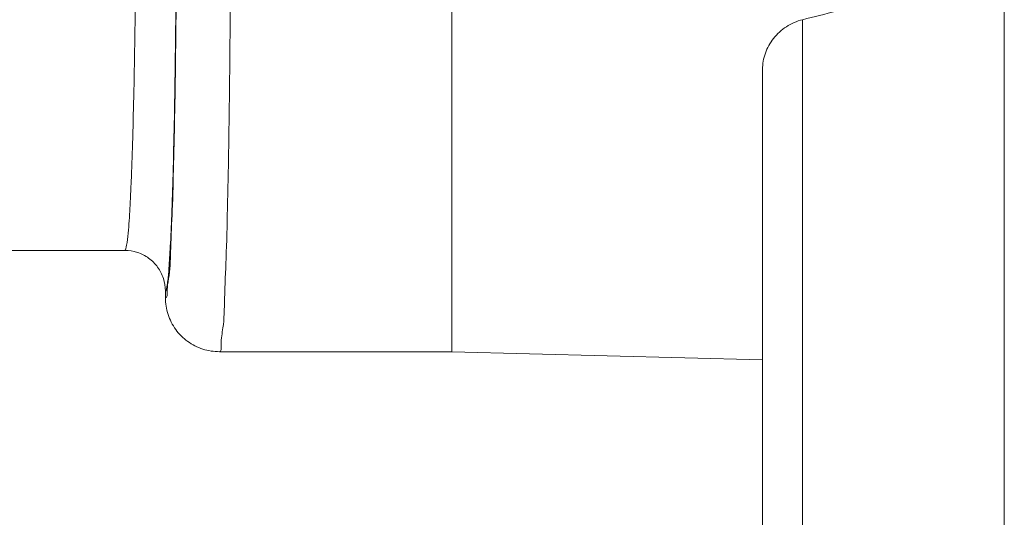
# Model space of a CAD drawing. Header units: millimetres. Extents: x -15538 to -14053, y -265397 to -264347.
# Tile 19 of 35: x -14459.96 to -14456.32, y -264927.88 to -264926.03. Entities that reach past the tile are written whole.
import ezdxf

# ---------------------------------------------------------------- set-up
doc = ezdxf.new("R2010")
doc.units = ezdxf.units.MM
doc.linetypes.add('ACAD_ISO08W100', pattern=[36, 24, -3, 6, -3])
doc.layers.get('0').update_dxf_attribs({"color": 20, "lineweight": 35})
doc.layers.add('-- CO_rury', color=51, linetype='Continuous', lineweight=9)

# ---------------------------------------------------------------- blocks, each defined once
blk = doc.blocks.new('-- CIEPŁOMIERZ ECHO II_15')
at = {"color": 50}
for points in [[(3.1291, 5.3046), (3.1291, 5.3046), (8.1131, 5.3046), (8.1131, 5.3046)], [(3.4038, 4.5582), (3.4038, 4.5582), (7.9191, 4.5582), (7.9191, 4.5582)], [(5.89, 4.41), (5.89, 4.41), (7.7359, 4.41), (7.7359, 4.41)], [(6.69, 3.26), (6.69, 3.26), (6.6599, 4.41), (6.6599, 4.41)], [(6.6921, 3.26), (6.6921, 3.26), (6.69, 3.26), (6.69, 3.26)], [(6.69, 3.26), (6.69, 3.26), (6.6921, 3.26), (6.6921, 3.26)], [(6.69, 3.26), (6.69, 3.26), (6.69, 2.4001), (6.69, 2.4001)], [(6.87, 3.26), (6.87, 3.26), (6.6921, 3.26), (6.6921, 3.26)], [(6.6921, 3.26), (6.6921, 3.26), (6.8632, 3.26), (6.8632, 3.26)], [(6.8632, 3.26), (6.8632, 3.26), (6.87, 3.26), (6.87, 3.26)], [(6.8785, 3.26), (6.8785, 3.26), (6.87, 3.26), (6.87, 3.26)], [(6.87, 3.26), (6.87, 3.26), (7.185, 3.26), (7.185, 3.26)], [(7.185, 3.26), (7.185, 3.26), (6.8785, 3.26), (6.8785, 3.26)], [(8.1109, 3.26), (8.1109, 3.26), (7.185, 3.26), (7.185, 3.26)], [(7.185, 3.26), (7.185, 3.26), (7.2007, 3.26), (7.2007, 3.26)], [(7.2007, 3.26), (7.2007, 3.26), (8.1109, 3.26), (8.1109, 3.26)], [(6.9147, 2.2), (6.9147, 2.2), (6.89, 2.2), (6.89, 2.2)], [(7.065, 1.35), (7.065, 1.35), (7.065, 2.0499), (7.065, 2.0499)], [(7.065, 1.35), (7.065, 1.35), (7.065, 2.0499), (7.065, 2.0499)], [(7.2146, 2.0683), (7.2053, 2.0678), (7.1959, 2.0672), (7.1866, 2.0666)], [(7.2463, 2.0701), (7.2357, 2.0695), (7.2252, 2.069), (7.2146, 2.0683)]]:
    blk.add_open_spline(points, degree=3, dxfattribs=at)
for points, knots in [([(7.9191, 4.5582), (7.9402, 4.6421), (7.9615, 4.7259), (7.983, 4.8096), (7.983, 4.8096), (8.0043, 4.8926), (8.0259, 4.9756), (8.0477, 5.0585), (8.0477, 5.0585), (8.0693, 5.1406), (8.0911, 5.2226), (8.1131, 5.3046)], [0, 0, 0, 0, 0.333333, 0.333333, 0.333333, 0.333333, 0.666667, 0.666667, 0.666667, 0.666667, 1, 1, 1, 1]), ([(7.9191, 4.5582), (7.9165, 4.5476), (7.9129, 4.5371), (7.9085, 4.527), (7.9085, 4.527), (7.9041, 4.517), (7.8989, 4.5073), (7.893, 4.4982), (7.893, 4.4982), (7.8871, 4.4891), (7.8805, 4.4805), (7.8732, 4.4725), (7.8732, 4.4725), (7.866, 4.4647), (7.8581, 4.4573), (7.8498, 4.4507), (7.8498, 4.4507), (7.8415, 4.4442), (7.8327, 4.4383), (7.8235, 4.4332), (7.8235, 4.4332), (7.8145, 4.4282), (7.805, 4.4239), (7.7952, 4.4204), (7.7952, 4.4204), (7.7856, 4.417), (7.7756, 4.4144), (7.7655, 4.4126), (7.7655, 4.4126), (7.7555, 4.4109), (7.7453, 4.41), (7.7352, 4.41)], [0, 0, 0, 0, 0.125, 0.125, 0.125, 0.125, 0.25, 0.25, 0.25, 0.25, 0.375, 0.375, 0.375, 0.375, 0.5, 0.5, 0.5, 0.5, 0.625, 0.625, 0.625, 0.625, 0.75, 0.75, 0.75, 0.75, 0.875, 0.875, 0.875, 0.875, 1, 1, 1, 1]), ([(6.69, 2.4001), (6.69, 2.4078), (6.7019, 2.4069), (6.7122, 2.4066), (6.7122, 2.4066), (6.7419, 2.4059), (6.7588, 2.4102), (6.7784, 2.413), (6.7784, 2.413), (6.8104, 2.4176), (6.8495, 2.4181), (6.887, 2.4191), (6.887, 2.4191), (6.9382, 2.4205), (6.9865, 2.4229), (7.0355, 2.4247), (7.0355, 2.4247), (7.0961, 2.427), (7.1579, 2.4284), (7.2194, 2.4297), (7.2194, 2.4297), (7.2906, 2.4313), (7.3614, 2.4327), (7.4323, 2.434), (7.4323, 2.434), (7.5093, 2.4353), (7.5865, 2.4364), (7.6636, 2.4373), (7.6636, 2.4373), (7.7424, 2.4382), (7.8211, 2.439), (7.8998, 2.4396), (7.8998, 2.4396), (7.9756, 2.4403), (8.0514, 2.4408), (8.1272, 2.4411), (8.1272, 2.4411), (8.1955, 2.4414), (8.2639, 2.4416), (8.3323, 2.4417)], [0, 0, 0, 0, 0.1, 0.1, 0.1, 0.1, 0.2, 0.2, 0.2, 0.2, 0.3, 0.3, 0.3, 0.3, 0.4, 0.4, 0.4, 0.4, 0.5, 0.5, 0.5, 0.5, 0.6, 0.6, 0.6, 0.6, 0.7, 0.7, 0.7, 0.7, 0.8, 0.8, 0.8, 0.8, 0.9, 0.9, 0.9, 0.9, 1, 1, 1, 1]), ([(6.69, 2.4001), (6.69, 2.3792), (6.6933, 2.3582), (6.6998, 2.3383), (6.6998, 2.3383), (6.7063, 2.3183), (6.7159, 2.2994), (6.7282, 2.2825), (6.7282, 2.2825), (6.7405, 2.2655), (6.7555, 2.2505), (6.7724, 2.2382), (6.7724, 2.2382), (6.7894, 2.2259), (6.8083, 2.2163), (6.8282, 2.2098), (6.8282, 2.2098), (6.8481, 2.2033), (6.8691, 2.2), (6.89, 2.2)], [0, 0, 0, 0, 0.2, 0.2, 0.2, 0.2, 0.4, 0.4, 0.4, 0.4, 0.6, 0.6, 0.6, 0.6, 0.8, 0.8, 0.8, 0.8, 1, 1, 1, 1]), ([(7.9776, 2.2389), (7.9006, 2.2382), (7.8236, 2.2373), (7.7467, 2.2362), (7.7467, 2.2362), (7.6756, 2.2353), (7.6045, 2.2341), (7.5333, 2.2327), (7.5333, 2.2327), (7.4711, 2.2314), (7.4089, 2.23), (7.3468, 2.2283), (7.3468, 2.2283), (7.2961, 2.2268), (7.2455, 2.2252), (7.1947, 2.2234), (7.1947, 2.2234), (7.1561, 2.2219), (7.1174, 2.2203), (7.0792, 2.2182), (7.0792, 2.2182), (7.0525, 2.2167), (7.0261, 2.215), (6.9984, 2.2131), (6.9984, 2.2131), (6.9811, 2.212), (6.9633, 2.2107), (6.948, 2.2083), (6.948, 2.2083), (6.9401, 2.207), (6.9329, 2.2054), (6.9223, 2.2039), (6.9223, 2.2039), (6.9188, 2.2033), (6.915, 2.2028), (6.9147, 2.2)], [0, 0, 0, 0, 0.111111, 0.111111, 0.111111, 0.111111, 0.222222, 0.222222, 0.222222, 0.222222, 0.333333, 0.333333, 0.333333, 0.333333, 0.444444, 0.444444, 0.444444, 0.444444, 0.555556, 0.555556, 0.555556, 0.555556, 0.666667, 0.666667, 0.666667, 0.666667, 0.777778, 0.777778, 0.777778, 0.777778, 0.888889, 0.888889, 0.888889, 0.888889, 1, 1, 1, 1]), ([(6.9263, 2.2073), (6.9416, 2.2083), (6.9567, 2.2113), (6.9719, 2.2134), (6.9719, 2.2134), (7.0055, 2.218), (7.0396, 2.2186), (7.0736, 2.2196), (7.0736, 2.2196), (7.1201, 2.2211), (7.1664, 2.2235), (7.2128, 2.2254), (7.2128, 2.2254), (7.2702, 2.2277), (7.3276, 2.2291), (7.385, 2.2304), (7.385, 2.2304), (7.4511, 2.232), (7.5173, 2.2334), (7.5834, 2.2347), (7.5834, 2.2347), (7.6547, 2.236), (7.726, 2.237), (7.7973, 2.2379), (7.7973, 2.2379), (7.8692, 2.2388), (7.9412, 2.2395), (8.0131, 2.2401)], [0, 0, 0, 0, 0.142857, 0.142857, 0.142857, 0.142857, 0.285714, 0.285714, 0.285714, 0.285714, 0.428571, 0.428571, 0.428571, 0.428571, 0.571429, 0.571429, 0.571429, 0.571429, 0.714286, 0.714286, 0.714286, 0.714286, 0.857143, 0.857143, 0.857143, 0.857143, 1, 1, 1, 1]), ([(6.89, 2.2), (6.8892, 2.207), (6.9016, 2.2067), (6.9102, 2.2068), (6.9102, 2.2068), (6.9167, 2.2068), (6.9209, 2.207), (6.9263, 2.2073)], [0, 0, 0, 0, 0.5, 0.5, 0.5, 0.5, 1, 1, 1, 1]), ([(6.915, 2.2), (6.9307, 2.2), (6.9464, 2.1975), (6.9614, 2.1926), (6.9614, 2.1926), (6.9763, 2.1878), (6.9905, 2.1806), (7.0032, 2.1713), (7.0032, 2.1713), (7.0159, 2.1621), (7.0271, 2.1508), (7.0364, 2.1381), (7.0364, 2.1381), (7.0456, 2.1254), (7.0528, 2.1113), (7.0577, 2.0963), (7.0577, 2.0963), (7.0625, 2.0813), (7.065, 2.0656), (7.065, 2.0499)], [0, 0, 0, 0, 0.2, 0.2, 0.2, 0.2, 0.4, 0.4, 0.4, 0.4, 0.6, 0.6, 0.6, 0.6, 0.8, 0.8, 0.8, 0.8, 1, 1, 1, 1]), ([(8.0399, 2.0891), (7.9693, 2.0884), (7.8986, 2.0875), (7.828, 2.0865), (7.828, 2.0865), (7.7628, 2.0855), (7.6976, 2.0843), (7.6323, 2.0829), (7.6323, 2.0829), (7.5751, 2.0816), (7.5179, 2.0802), (7.4607, 2.0785), (7.4607, 2.0785), (7.414, 2.077), (7.3674, 2.0754), (7.3207, 2.0735), (7.3207, 2.0735), (7.2959, 2.0725), (7.2711, 2.0714), (7.2463, 2.0701)], [0, 0, 0, 0, 0.2, 0.2, 0.2, 0.2, 0.4, 0.4, 0.4, 0.4, 0.6, 0.6, 0.6, 0.6, 0.8, 0.8, 0.8, 0.8, 1, 1, 1, 1]), ([(7.1866, 2.0666), (7.1712, 2.0656), (7.1562, 2.0645), (7.1405, 2.0632), (7.1405, 2.0632), (7.1249, 2.0619), (7.1085, 2.0604), (7.0945, 2.0583), (7.0945, 2.0583), (7.0874, 2.0572), (7.0809, 2.0559), (7.0714, 2.0538), (7.0714, 2.0538), (7.0683, 2.0532), (7.065, 2.0524), (7.065, 2.0499)], [0, 0, 0, 0, 0.25, 0.25, 0.25, 0.25, 0.5, 0.5, 0.5, 0.5, 0.75, 0.75, 0.75, 0.75, 1, 1, 1, 1])]:
    blk.add_open_spline(points, degree=3, knots=knots, dxfattribs=at)
blk = doc.blocks.new('*U187')
at = {"linetype": 'Continuous', "lineweight": 0}
blk.add_blockref('-- CIEPŁOMIERZ ECHO II_15', (2.6184, -0.0025), dxfattribs=at)

msp = doc.modelspace()

# ---------------------------------------------------------------- block references
at = {"layer": '-- CO_rury', "linetype": 'ACAD_ISO08W100', "ltscale": 20, "xscale": -1, "rotation": 269.9999999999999}
msp.add_blockref('*U187', (-14461.6211, -264936.5721, 0), dxfattribs=at)

doc.saveas('drawing.dxf')
